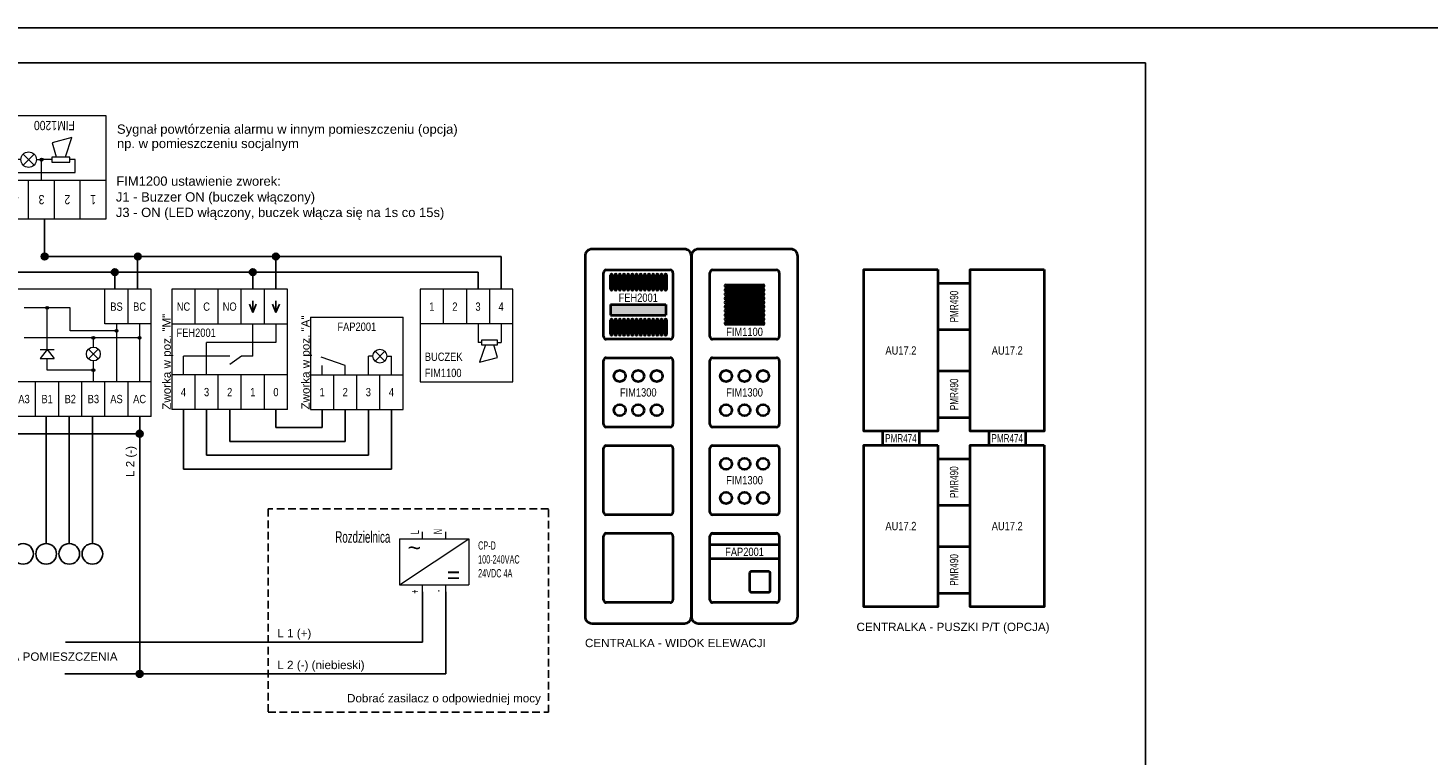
# Model space of a CAD drawing. Header units: millimetres. Extents: x 1 to 17496, y 1 to 30809.
# Tile 244 of 256: x 11212 to 12126, y 30334 to 30809. Entities that reach past the tile are written whole.
import ezdxf
from ezdxf.enums import TextEntityAlignment as Align

# ---------------------------------------------------------------- set-up
doc = ezdxf.new("R2010")
doc.units = ezdxf.units.MM
doc.linetypes.add('DASHED2', pattern=[0.375, 0.25, -0.125])
for name, color, linetype, lineweight in [('0_Przyz_centrale pielegniarskie', 1, 'Continuous', 40), ('2DE_OBJ_ABB', 7, 'Continuous', 18), ('2DE_OBJ_ABB-SIGNAL', 7, 'Continuous', 18), ('2DE_PLS_PNN', 7, 'Continuous', 35), ('2DE_SYM_ABB-SIGNAL', 7, 'Continuous', 18), ('2DE_TXTFUN', 41, 'Continuous', 18), ('2DE_TXTLNK', 171, 'Continuous', 18), ('2DE_TXTOTH', 41, 'Continuous', 18), ('2DE_TXTPFN', 151, 'Continuous', 18), ('CP_TEXTNORM', 53, 'Continuous', 15)]:
    doc.layers.add(name, color=color, linetype=linetype, lineweight=lineweight)
for name, color, linetype in [('2DE_TXTMARK', 41, 'Continuous'), ('2DE_TXTNUM', 11, 'Continuous'), ('2DE_TXTPIN', 131, 'Continuous'), ('ABB_OTHER', 252, 'Continuous'), ('CP_UCSSPEC', 7, 'Continuous'), ('PDF _Geometria', 7, 'Continuous')]:
    doc.layers.add(name, color=color, linetype=linetype)
doc.layers.get('CP_UCSSPEC').off()
doc.styles.add('CP_ATTR', font='ARIAL.TTF')
doc.styles.add('CP_DESC', font='arial.ttf')
doc.styles.add('CP_ELATT', font='ARIAL.TTF')
doc.styles.add('CP_ELATT_IT', font='ARIAL.TTF', dxfattribs={"oblique": 15})

# ---------------------------------------------------------------- blocks, each defined once
blk = doc.blocks.new('2de_abb_sig_042_pjvzco')
blk.add_lwpolyline([(8, 35), (8, 0), (-8, 0), (-8, 35)], close=True)
at = {"linetype": 'Continuous', "style": 'CP_ATTR', "flags": 9}
for tag in ['NAME', 'ARTICLE', 'MARK2', 'OTHER1', 'PRODUCT-TYPE', 'ORDER-NO', 'PRODUCER', 'VOLTAGE', 'CURRENT', 'POWER', 'CHARACTER', 'IP', 'OTHER', 'LINK', 'WEIGHT', 'NUMBER', 'GROUP', 'FUNCTION', 'EL-STATUS']:
    blk.add_attdef(tag, text='', height=0.00005, dxfattribs=at).set_placement((-8, 0), align=Align.MIDDLE_LEFT)
at = {"layer": '2DE_TXTMARK', "linetype": 'ByBlock', "style": 'CP_ATTR', "width": 0.8, "flags": 8}
blk.add_attdef('MARK1', text='', height=1.8, dxfattribs=at).set_placement((0, 17.5), align=Align.MIDDLE_CENTER)
at = {"layer": '2DE_TXTNUM', "style": 'CP_ELATT', "width": 0.8}
blk.add_attdef('TAG', text='', height=2.5, dxfattribs=at).set_placement((0, 36.5), align=Align.CENTER)
blk = doc.blocks.new('2de_abb_sig_044_58wvz88')
blk.add_lwpolyline([(7, 5), (0, 5), (0, -5), (7, -5)], close=True)
at = {"linetype": 'Continuous', "style": 'CP_ATTR', "flags": 9}
for tag in ['EL-STATUS', 'FUNCTION', 'GROUP', 'NUMBER', 'WEIGHT', 'LINK', 'OTHER', 'IP', 'CHARACTER', 'POWER', 'CURRENT', 'VOLTAGE', 'PRODUCER', 'ORDER-NO', 'PRODUCT-TYPE', 'OTHER1', 'MARK2', 'ARTICLE', 'NAME']:
    blk.add_attdef(tag, text='', height=0.00005, dxfattribs=at).set_placement((0, -5), align=Align.MIDDLE_LEFT)
at = {"layer": '2DE_TXTMARK', "linetype": 'ByBlock', "style": 'CP_ATTR', "width": 0.7, "flags": 8}
blk.add_attdef('MARK1', text='', height=1.8, rotation=90, dxfattribs=at).set_placement((3.5, 0), align=Align.MIDDLE_CENTER)
at = {"layer": '2DE_TXTNUM', "style": 'CP_ELATT', "width": 0.8}
blk.add_attdef('TAG', text='', height=2.5, dxfattribs=at).set_placement((3.5, 6), align=Align.CENTER)
blk = doc.blocks.new('2de_abb_sig_006_fzxhx6d')
at = {"flags": 128}
for points in [[(0, -6.9), (0, 6.9)], [(0.6, 7.5), (14.4, 7.5)], [(15, 6.9), (15, -6.9)], [(14.4, -7.5), (0.6, -7.5)]]:
    blk.add_lwpolyline(points, dxfattribs=at)
for points in [[(3.45, 4.27), (11.55, 4.27)], [(11.55, 3.82), (3.45, 3.82)], [(3.45, 3.37), (11.55, 3.37)], [(11.55, 2.92), (3.45, 2.92)], [(3.45, 2.47), (11.55, 2.47)], [(11.55, 2.02), (3.45, 2.02)], [(3.45, 1.57), (11.55, 1.57)], [(11.55, 1.12), (3.45, 1.12)], [(3.45, 0.67), (11.55, 0.67)], [(11.55, 0.22), (3.45, 0.22)], [(3.45, -0.22), (11.55, -0.22)], [(11.55, -0.67), (3.45, -0.67)], [(3.45, -1.12), (11.55, -1.12)], [(11.55, -1.57), (3.45, -1.57)], [(3.45, -2.02), (11.55, -2.02)], [(11.55, -2.47), (3.45, -2.47)], [(3.45, -2.92), (11.55, -2.92)], [(11.55, -3.37), (3.45, -3.37)], [(3.45, -3.82), (11.55, -3.82)], [(11.55, -4.27), (3.45, -4.27)]]:
    blk.add_lwpolyline(points)
for centre, radius, start, end in [((0.6, 6.9), 0.6, 90, 180), ((14.4, 6.9), 0.6, 0, 90), ((3.45, 4.05), 0.225, 90, 270), ((3.45, 3.15), 0.225, 90, 270), ((11.55, 4.05), 0.225, 270, 90), ((11.55, 3.15), 0.225, 270, 90), ((3.45, 2.25), 0.225, 90, 270), ((3.45, 1.35), 0.225, 90, 270), ((3.45, 0.45), 0.225, 90, 270), ((11.55, 2.25), 0.225, 270, 90), ((11.55, 1.35), 0.225, 270, 90), ((11.55, 0.45), 0.225, 270, 90), ((3.45, -0.45), 0.225, 90, 270), ((3.45, -1.35), 0.225, 90, 270), ((3.45, -2.25), 0.225, 90, 270), ((3.45, -3.15), 0.225, 90, 270), ((11.55, -0.45), 0.225, 270, 90), ((11.55, -1.35), 0.225, 270, 90), ((11.55, -2.25), 0.225, 270, 90), ((11.55, -3.15), 0.225, 270, 90), ((3.45, -4.05), 0.225, 90, 270), ((11.55, -4.05), 0.225, 270, 90), ((0.6, -6.9), 0.6, 180, 270), ((14.4, -6.9), 0.6, 270, 0)]:
    blk.add_arc(centre, radius, start, end)
at = {"linetype": 'Continuous', "style": 'CP_ATTR', "flags": 9}
for tag in ['NAME', 'ARTICLE', 'MARK2', 'OTHER1', 'PRODUCT-TYPE', 'ORDER-NO', 'PRODUCER', 'VOLTAGE', 'CURRENT', 'POWER', 'CHARACTER', 'IP', 'OTHER', 'LINK', 'WEIGHT', 'NUMBER', 'GROUP', 'FUNCTION', 'EL-STATUS']:
    blk.add_attdef(tag, text='', height=0.00005, dxfattribs=at).set_placement((0, -6.9), align=Align.MIDDLE_LEFT)
at = {"layer": '2DE_TXTMARK', "linetype": 'ByBlock', "style": 'CP_ATTR', "width": 0.8, "flags": 8}
blk.add_attdef('MARK1', text='', height=1.8, dxfattribs=at).set_placement((7.5, -5.89), align=Align.MIDDLE_CENTER)
at = {"layer": '2DE_TXTNUM', "style": 'CP_ELATT', "width": 0.8}
blk.add_attdef('TAG', text='', height=2.5, dxfattribs=at).set_placement((7.5, 9), align=Align.CENTER)
blk = doc.blocks.new('2de_abb_sig_048_1agh03')
blk.add_lwpolyline([(0, 78), (0, 0, 0.414214), (1.5, -1.5), (21.5, -1.5, 0.414214), (23, 0), (23, 78, 0.414214), (21.5, 79.5), (1.5, 79.5, 0.414214)], format="xyb", close=True)
at = {"flags": 128}
for points in [[(4, 60.6), (4, 74.4)], [(4.6, 75), (18.4, 75)], [(19, 74.4), (19, 60.6)], [(18.4, 60), (4.6, 60)], [(4, 41.6), (4, 55.4)], [(4.6, 56), (18.4, 56)], [(19, 55.4), (19, 41.6)], [(18.4, 41), (4.6, 41)], [(4, 22.6), (4, 36.4)], [(4.6, 37), (18.4, 37)], [(19, 36.4), (19, 22.6)], [(18.4, 22), (4.6, 22)], [(4, 3.6), (4, 17.4)], [(4.6, 18), (18.4, 18)], [(19, 17.4), (19, 3.6)], [(18.4, 3), (4.6, 3)]]:
    blk.add_lwpolyline(points, dxfattribs=at)
for centre, start, end in [((4.6, 74.4), 90, 180), ((18.4, 74.4), 0, 90), ((4.6, 60.6), 180, 270), ((18.4, 60.6), 270, 0), ((4.6, 55.4), 90, 180), ((18.4, 55.4), 0, 90), ((4.6, 41.6), 180, 270), ((18.4, 41.6), 270, 0), ((4.6, 36.4), 90, 180), ((18.4, 36.4), 0, 90), ((4.6, 22.6), 180, 270), ((18.4, 22.6), 270, 0), ((4.6, 17.4), 90, 180), ((18.4, 17.4), 0, 90), ((4.6, 3.6), 180, 270), ((18.4, 3.6), 270, 0)]:
    blk.add_arc(centre, 0.6, start, end)
at = {"linetype": 'Continuous', "style": 'CP_ATTR', "flags": 9}
for tag in ['NAME', 'ARTICLE', 'MARK2', 'OTHER1', 'PRODUCT-TYPE', 'ORDER-NO', 'PRODUCER', 'VOLTAGE', 'CURRENT', 'POWER', 'CHARACTER', 'IP', 'OTHER', 'LINK', 'WEIGHT', 'NUMBER', 'GROUP', 'FUNCTION', 'EL-STATUS']:
    blk.add_attdef(tag, text='', height=0.00005, dxfattribs=at).set_placement((0, 0), align=Align.MIDDLE_LEFT)
at = {"layer": '2DE_TXTMARK', "linetype": 'ByBlock', "style": 'CP_ATTR', "width": 0.8, "flags": 8}
blk.add_attdef('MARK1', text='', height=1.8, dxfattribs=at).set_placement((11.5, 85), align=Align.CENTER)
at = {"layer": '2DE_TXTNUM', "style": 'CP_ELATT', "width": 0.8}
blk.add_attdef('TAG', text='', height=2.5, dxfattribs=at).set_placement((11.5, 81), align=Align.CENTER)
blk = doc.blocks.new('Lde_abb_sig_043_57g7wh1')
blk.add_lwpolyline([(-4, 3), (-4, 0), (4, 0), (4, 3)], close=True)
at = {"linetype": 'Continuous', "style": 'CP_ATTR', "flags": 9}
for tag in ['NAME', 'EL-STATUS', 'FUNCTION', 'GROUP', 'NUMBER', 'WEIGHT', 'LINK', 'OTHER', 'IP', 'CHARACTER', 'POWER', 'CURRENT', 'VOLTAGE', 'PRODUCER', 'ORDER-NO', 'PRODUCT-TYPE', 'OTHER1', 'MARK2', 'ARTICLE']:
    blk.add_attdef(tag, text='', height=0.00005, dxfattribs=at).set_placement((-4, 0), align=Align.MIDDLE_LEFT)
at = {"layer": '2DE_TXTMARK', "linetype": 'ByBlock', "style": 'CP_ATTR', "width": 0.7, "flags": 8}
blk.add_attdef('MARK1', text='', height=1.8, dxfattribs=at).set_placement((0, 1.5), align=Align.MIDDLE_CENTER)
at = {"layer": '2DE_TXTNUM', "style": 'CP_ELATT', "width": 0.8}
blk.add_attdef('TAG', text='', height=2.5, dxfattribs=at).set_placement((0, 4.5), align=Align.CENTER)
blk = doc.blocks.new('2de_abb_sig_010_fzx1zps')
for p, q in [((15, 5), (0, 5)), ((15, 2), (0, 2)), ((8.57, -1.2), (8.57, -4.8)), ((12.63, -0.75), (9.01, -0.75)), ((13.07, -4.8), (13.07, -1.2)), ((9.02, -5.25), (12.62, -5.25)), ((13.07, -4.35), (13.07, -4.35))]:
    blk.add_line(p, q)
at = {"flags": 128}
for points in [[(0, -6.9), (0, 6.9)], [(0.6, 7.5), (14.4, 7.5)], [(15, 6.9), (15, -6.9)], [(14.4, -7.5), (0.6, -7.5)]]:
    blk.add_lwpolyline(points, dxfattribs=at)
for centre, radius, start, end in [((0.6, 6.9), 0.6, 90, 180), ((14.4, 6.9), 0.6, 0, 90), ((9.02, -1.2), 0.45, 88.7598, 180), ((12.62, -1.2), 0.45, 0, 91.2402), ((9.02, -4.8), 0.45, 180, 270), ((12.62, -4.8), 0.45, 270, 0), ((0.6, -6.9), 0.6, 180, 270), ((14.4, -6.9), 0.6, 270, 0)]:
    blk.add_arc(centre, radius, start, end)
at = {"linetype": 'Continuous', "style": 'CP_ATTR', "flags": 9}
for tag in ['NAME', 'ARTICLE', 'MARK2', 'OTHER1', 'PRODUCT-TYPE', 'ORDER-NO', 'PRODUCER', 'VOLTAGE', 'CURRENT', 'POWER', 'CHARACTER', 'IP', 'OTHER', 'LINK', 'WEIGHT', 'NUMBER', 'GROUP', 'FUNCTION', 'EL-STATUS']:
    blk.add_attdef(tag, text='', height=0.00005, dxfattribs=at).set_placement((0, -6.9), align=Align.MIDDLE_LEFT)
at = {"layer": '2DE_TXTMARK', "linetype": 'ByBlock', "style": 'CP_ATTR', "width": 0.8, "flags": 8}
blk.add_attdef('MARK1', text='', height=1.8, dxfattribs=at).set_placement((7.5, 3.5), align=Align.MIDDLE_CENTER)
at = {"layer": '2DE_TXTNUM', "style": 'CP_ELATT', "width": 0.8}
blk.add_attdef('TAG', text='', height=2.5, dxfattribs=at).set_placement((7.5, 9), align=Align.CENTER)
blk = doc.blocks.new('cpelh_sig_SH0011A')
for p, q in [((-10, 10), (-10, -10)), ((-10, 10), (10, 10)), ((10, -10), (10, 10)), ((-2.5, -0.5), (-7.69, 1.3)), ((3.5, 1.52), (2.5, 1.52)), ((6.06, 0.46), (3.94, 2.58)), ((3.94, 0.46), (6.06, 2.58)), ((6.5, 1.52), (7.5, 1.52)), ((-10, -2.5), (-5, -2.5)), ((-7.5, -2.5), (-7.5, -0.5)), ((-5, -2.5), (0, -2.5)), ((-5, -10), (-5, -2.5)), ((-2.5, -2.5), (-2.5, -0.5)), ((0, -2.5), (5, -2.5)), ((0, -10), (0, -2.5)), ((5, -2.5), (10, -2.5)), ((5, -10), (5, -2.5)), ((-10, -10), (-5, -10)), ((-5, -10), (0, -10)), ((0, -10), (5, -10)), ((5, -10), (10, -10))]:
    blk.add_line(p, q)
for points in [[(2.5, -2.5), (2.5, 1.5)], [(7.5, -2.5), (7.5, 1.5)]]:
    blk.add_lwpolyline(points)
blk.add_circle((5, 1.52), 1.5)
at = {"linetype": 'Continuous', "style": 'CP_ATTR', "flags": 9}
for tag in ['NAME', 'ARTICLE', 'MARK2', 'OTHER1', 'PRODUCT-TYPE', 'ORDER-NO', 'PRODUCER', 'VOLTAGE', 'CURRENT', 'POWER', 'CHARACTER', 'IP', 'OTHER', 'LINK', 'WEIGHT', 'NUMBER', 'GROUP', 'FUNCTION', 'EL-STATUS']:
    blk.add_attdef(tag, text='', height=0.00005, dxfattribs=at).set_placement((-9.97, -10.02), align=Align.MIDDLE_LEFT)
at = {"layer": '2DE_TXTMARK', "linetype": 'ByBlock', "style": 'CP_ELATT', "width": 0.8, "flags": 8}
blk.add_attdef('MARK1', text='', height=1.8, dxfattribs=at).set_placement((0, 7), align=Align.CENTER)
at = {"layer": '2DE_TXTNUM', "linetype": 'ByBlock', "style": 'CP_ELATT', "width": 0.8, "flags": 8}
blk.add_attdef('TAG', text='', height=2.5, dxfattribs=at).set_placement((-12, 7.64), align=Align.RIGHT)
at = {"layer": '2DE_TXTPIN', "linetype": 'ByBlock', "style": 'CP_ELATT', "width": 0.8}
for s, p in [('1', (-7.5, -6.25)), ('2', (-2.5, -6.25)), ('3', (2.5, -6.25)), ('4', (7.5, -6.25))]:
    blk.add_text(s, height=1.8, dxfattribs=at).set_placement(p, align=Align.MIDDLE_CENTER)
blk = doc.blocks.new('cpel_sig_SH0005A')
for p, q in [((-12.5, 13), (-12.5, -13)), ((-7.5, 13), (-12.5, 13)), ((-7.5, 5.5), (-7.5, 13)), ((-2.5, 13), (-7.5, 13)), ((-2.5, 5.5), (-2.5, 13)), ((2.5, 13), (-2.5, 13)), ((2.5, 5.5), (2.5, 13)), ((7.5, 13), (2.5, 13)), ((7.5, 5.5), (7.5, 13)), ((12.5, 13), (7.5, 13)), ((12.5, -13), (12.5, 13)), ((-12.5, 5.5), (-7.5, 5.5)), ((-7.5, 5.5), (-2.5, 5.5)), ((-2.5, 5.5), (2.5, 5.5)), ((2.5, 5.5), (7.5, 5.5)), ((7.5, 5.5), (12.5, 5.5)), ((10, 5.5), (10, 1.5)), ((10, 1.5), (-5, 1.5)), ((-5, -5.5), (-5, 1.5)), ((-10, -5.5), (-10, -1.5)), ((0, -1.5), (-10, -1.5)), ((5, -1.5), (2.54, -1.5)), ((-7.5, -5.5), (-12.5, -5.5)), ((-7.5, -13), (-7.5, -5.5)), ((-2.5, -5.5), (-7.5, -5.5)), ((-2.5, -13), (-2.5, -5.5)), ((2.5, -5.5), (-2.5, -5.5)), ((2.5, -13), (2.5, -5.5)), ((7.5, -5.5), (2.5, -5.5)), ((7.5, -13), (7.5, -5.5)), ((12.5, -5.5), (7.5, -5.5)), ((-7.5, -13), (-12.5, -13)), ((-2.5, -13), (-7.5, -13)), ((2.5, -13), (-2.5, -13)), ((7.5, -13), (2.5, -13)), ((12.5, -13), (7.5, -13))]:
    blk.add_line(p, q)
for points in [[(5, -1.5), (5, 5.5)], [(2.54, -1.5), (0, -3.27)]]:
    blk.add_lwpolyline(points)
at = {"layer": '2DE_TXTPIN', "linetype": 'ByBlock'}
for p, q in [((5, 7.98), (4.25, 9.76)), ((5, 10.52), (5, 7.98)), ((5, 7.98), (5.75, 9.76)), ((10, 7.98), (9.25, 9.76)), ((10, 10.52), (10, 7.98)), ((10, 7.98), (10.75, 9.76))]:
    blk.add_line(p, q, dxfattribs=at)
at = {"linetype": 'Continuous', "style": 'CP_ATTR', "flags": 9}
for tag in ['NAME', 'ARTICLE', 'MARK2', 'OTHER1', 'PRODUCT-TYPE', 'ORDER-NO', 'PRODUCER', 'VOLTAGE', 'CURRENT', 'POWER', 'CHARACTER', 'IP', 'OTHER', 'LINK', 'WEIGHT', 'NUMBER', 'GROUP', 'FUNCTION', 'EL-STATUS']:
    blk.add_attdef(tag, text='', height=0.00005, dxfattribs=at).set_placement((-12.47, -13.02), align=Align.MIDDLE_LEFT)
at = {"layer": '2DE_TXTMARK', "linetype": 'ByBlock', "style": 'CP_ELATT', "width": 0.8, "flags": 8}
blk.add_attdef('MARK1', text='', height=1.8, dxfattribs=at).set_placement((-11.5, 4.5), align=Align.TOP_LEFT)
at = {"layer": '2DE_TXTNUM', "linetype": 'ByBlock', "style": 'CP_ELATT', "width": 0.8, "flags": 8}
blk.add_attdef('TAG', text='', height=2.5, dxfattribs=at).set_placement((-14.5, 10.64), align=Align.RIGHT)
at = {"layer": '2DE_TXTPIN', "linetype": 'ByBlock', "style": 'CP_ELATT', "width": 0.8}
for s, p in [('NC', (-10, 9.25)), ('C', (-5, 9.25)), ('NO', (0, 9.25)), ('4', (-10, -9.25)), ('3', (-5, -9.25)), ('2', (0, -9.25)), ('1', (5, -9.25)), ('0', (10, -9.25))]:
    blk.add_text(s, height=1.8, dxfattribs=at).set_placement(p, align=Align.MIDDLE_CENTER)
blk = doc.blocks.new('cpel_sig_SH0009A')
for points in [[(-2.2, 9.75, 1), (-2.8, 9.75, 1)], [(7.8, 3.25, 1), (7.2, 3.25, 1)], [(12.8, 4.75, 1), (12.2, 4.75, 1)], [(17.8, 3.25, 1), (17.2, 3.25, 1)], [(7.8, -3.75, 1), (7.2, -3.75, 1)]]:
    blk.add_hatch(color=256).paths.add_polyline_path(points)
for p, q in [((-20, 13.75), (-20, -13.75)), ((10, 13.75), (-20, 13.75)), ((10, 6.25), (10, 13.75)), ((15, 13.75), (10, 13.75)), ((15, 6.25), (15, 13.75)), ((20, 13.75), (15, 13.75)), ((20, -13.75), (20, 13.75)), ((2.5, 9.75), (-7.5, 9.75)), ((-2.5, 0.75), (-2.5, 9.75)), ((2.5, 4.75), (2.5, 9.75)), ((15, 6.25), (10, 6.25)), ((12.5, 6.25), (12.5, -6.25)), ((20, 6.25), (15, 6.25)), ((17.5, 6.25), (17.5, -6.25)), ((17.5, 3.25), (-7.5, 3.25)), ((12.5, 4.75), (2.5, 4.75)), ((7.5, 1.25), (7.5, 3.25)), ((-2.5, 0.75), (-4, -1.25)), ((-4, 0.75), (-1, 0.75)), ((-2.5, 0.75), (-1, -1.25)), ((8.56, 0.81), (6.44, -1.31)), ((8.56, -1.31), (6.44, 0.81)), ((-4, -1.25), (-1, -1.25)), ((-2.5, -3.75), (-2.5, -1.25)), ((7.5, -6.25), (7.5, -1.75)), ((7.5, -3.75), (-2.5, -3.75)), ((-15, -6.25), (-20, -6.25)), ((-15, -13.75), (-15, -6.25)), ((-10, -6.25), (-15, -6.25)), ((-10, -13.75), (-10, -6.25)), ((-5, -6.25), (-10, -6.25)), ((-5, -13.75), (-5, -6.25)), ((0, -6.25), (-5, -6.25)), ((0, -13.75), (0, -6.25)), ((5, -6.25), (0, -6.25)), ((5, -13.75), (5, -6.25)), ((10, -6.25), (5, -6.25)), ((10, -13.75), (10, -6.25)), ((15, -6.25), (10, -6.25)), ((15, -13.75), (15, -6.25)), ((20, -6.25), (15, -6.25)), ((-15, -13.75), (-20, -13.75)), ((-10, -13.75), (-15, -13.75)), ((-5, -13.75), (-10, -13.75)), ((0, -13.75), (-5, -13.75)), ((5, -13.75), (0, -13.75)), ((10, -13.75), (5, -13.75)), ((15, -13.75), (10, -13.75)), ((20, -13.75), (15, -13.75))]:
    blk.add_line(p, q)
for centre, radius in [((-2.5, 9.75), 0.3), ((7.5, 3.25), 0.3), ((12.5, 4.75), 0.3), ((17.5, 3.25), 0.3), ((7.5, -0.25), 1.5), ((7.5, -3.75), 0.3)]:
    blk.add_circle(centre, radius)
at = {"linetype": 'Continuous', "style": 'CP_ATTR', "flags": 9}
for tag in ['OTHER1', 'MARK2', 'NAME', 'NUMBER', 'GROUP', 'ARTICLE', 'PRODUCT-TYPE', 'ORDER-NO', 'PRODUCER', 'VOLTAGE', 'POWER', 'CHARACTER', 'OTHER', 'LINK', 'CURRENT', 'IP', 'WEIGHT', 'FUNCTION', 'EL-STATUS']:
    blk.add_attdef(tag, text='', height=0.00005, dxfattribs=at).set_placement((-19.48, -13.23), align=Align.MIDDLE_LEFT)
at = {"layer": '2DE_TXTMARK', "linetype": 'ByBlock', "style": 'CP_ELATT', "width": 0.8, "flags": 8}
blk.add_attdef('MARK1', (-19, -5.25), '', height=1.8, dxfattribs=at)
at = {"layer": '2DE_TXTNUM', "linetype": 'ByBlock', "style": 'CP_ELATT', "width": 0.8, "flags": 8}
blk.add_attdef('TAG', text='', height=2.5, dxfattribs=at).set_placement((-22, 11.39), align=Align.RIGHT)
at = {"layer": '2DE_TXTPIN', "linetype": 'ByBlock', "style": 'CP_ELATT', "width": 0.8}
for s, p in [('BS', (12.5, 10)), ('BC', (17.5, 10)), ('A2', (-12.5, -10)), ('A3', (-7.5, -10)), ('B2', (2.5, -10)), ('B3', (7.5, -10)), ('AS', (12.5, -10)), ('AC', (17.5, -10)), ('A1', (-17.5, -10)), ('B1', (-2.5, -10))]:
    blk.add_text(s, height=1.8, dxfattribs=at).set_placement(p, align=Align.MIDDLE_CENTER)
blk = doc.blocks.new('cpel_sig_SH0008A')
for p, q in [((-10, 10), (-10, -10)), ((-5, 10), (-10, 10)), ((-5, 10), (-5, 2.5)), ((0, 10), (-5, 10)), ((0, 10), (0, 2.5)), ((5, 10), (0, 10)), ((5, 10), (5, 2.5)), ((10, 10), (5, 10)), ((10, -10), (10, 10)), ((-5, 2.5), (-10, 2.5)), ((0, 2.5), (-5, 2.5)), ((5, 2.5), (0, 2.5)), ((10, 2.5), (5, 2.5)), ((3.25, -1.5), (2.5, -1.5)), ((4.14, -2.03), (2.86, -5.75)), ((6.72, -4.76), (5.9, -2.03)), ((6.75, -1.5), (7.5, -1.5)), ((2.86, -5.75), (6.72, -4.76)), ((-10, -10), (10, -10))]:
    blk.add_line(p, q)
for points in [[(2.5, 2.5), (2.5, -1.5)], [(7.5, 2.5), (7.5, -1.5)]]:
    blk.add_lwpolyline(points)
blk.add_lwpolyline([(3.25, -1), (3.25, -2), (6.75, -2), (6.75, -1)], close=True)
at = {"linetype": 'Continuous', "style": 'CP_ATTR', "flags": 9}
for tag in ['EL-STATUS', 'FUNCTION', 'GROUP', 'NUMBER', 'WEIGHT', 'LINK', 'OTHER', 'IP', 'CHARACTER', 'POWER', 'CURRENT', 'VOLTAGE', 'PRODUCER', 'ORDER-NO', 'PRODUCT-TYPE', 'OTHER1', 'MARK2', 'ARTICLE', 'NAME']:
    blk.add_attdef(tag, text='', height=0.00005, dxfattribs=at).set_placement((-9.97, -10.02), align=Align.MIDDLE_LEFT)
at = {"layer": '2DE_TXTMARK', "linetype": 'ByBlock', "style": 'CP_ELATT', "width": 0.8}
blk.add_text('BUCZEK', height=1.8, dxfattribs=at).set_placement((-9, -5.5))
at = {"layer": '2DE_TXTMARK', "linetype": 'ByBlock', "style": 'CP_ELATT', "width": 0.8, "flags": 8}
blk.add_attdef('MARK1', (-9, -9), '', height=1.8, dxfattribs=at)
at = {"layer": '2DE_TXTNUM', "linetype": 'ByBlock', "style": 'CP_ELATT', "width": 0.8, "flags": 8}
blk.add_attdef('TAG', text='', height=2.5, dxfattribs=at).set_placement((-12, 7.64), align=Align.RIGHT)
at = {"layer": '2DE_TXTPIN', "linetype": 'ByBlock', "style": 'CP_ELATT', "width": 0.8}
for s, p in [('1', (-7.5, 6.25)), ('2', (-2.5, 6.25)), ('3', (2.5, 6.25)), ('4', (7.5, 6.25))]:
    blk.add_text(s, height=1.8, dxfattribs=at).set_placement(p, align=Align.MIDDLE_CENTER)
blk = doc.blocks.new('2de_abb_sig_003_fzx6u4z')
blk.add_hatch(color=10).paths.add_polyline_path([(1.5, -2.25), (13.5, -2.25), (13.5, 0), (1.5, 0)])
at = {"color": 10}
for p, q in [((1.5, 0), (13.5, 0)), ((1.5, 0), (1.5, -2.25)), ((13.5, 0), (13.5, -2.25)), ((1.5, -2.25), (13.5, -2.25))]:
    blk.add_line(p, q, dxfattribs=at)
at = {"flags": 128}
for points in [[(0, -6.9), (0, 6.9)], [(0.6, 7.5), (14.4, 7.5)], [(15, 6.9), (15, -6.9)], [(14.4, -7.5), (0.6, -7.5)]]:
    blk.add_lwpolyline(points, dxfattribs=at)
for points in [[(1.5, 3.38), (1.5, 6.38)], [(1.95, 6.38), (1.95, 3.38)], [(2.4, 3.38), (2.4, 6.38)], [(2.85, 6.38), (2.85, 3.38)], [(3.3, 3.38), (3.3, 6.38)], [(3.75, 6.38), (3.75, 3.38)], [(4.2, 3.38), (4.2, 6.38)], [(4.65, 6.38), (4.65, 3.38)], [(5.1, 3.38), (5.1, 6.38)], [(5.55, 6.38), (5.55, 3.38)], [(6, 3.38), (6, 6.38)], [(6.45, 6.38), (6.45, 3.38)], [(6.9, 3.38), (6.9, 6.38)], [(7.35, 6.38), (7.35, 3.38)], [(7.8, 3.38), (7.8, 6.38)], [(8.25, 6.38), (8.25, 3.38)], [(8.7, 3.38), (8.7, 6.38)], [(9.15, 6.38), (9.15, 3.38)], [(9.6, 3.38), (9.6, 6.38)], [(10.05, 6.38), (10.05, 3.38)], [(10.5, 3.38), (10.5, 6.38)], [(10.95, 6.38), (10.95, 3.38)], [(11.4, 3.38), (11.4, 6.38)], [(11.85, 6.38), (11.85, 3.38)], [(12.3, 3.38), (12.3, 6.38)], [(12.75, 6.38), (12.75, 3.38)], [(13.2, 3.38), (13.2, 6.38)], [(13.65, 6.38), (13.65, 3.38)], [(1.5, -6.38), (1.5, -3.38)], [(1.95, -3.38), (1.95, -6.38)], [(2.4, -6.38), (2.4, -3.38)], [(2.85, -3.38), (2.85, -6.38)], [(3.3, -6.38), (3.3, -3.38)], [(3.75, -3.38), (3.75, -6.38)], [(4.2, -6.38), (4.2, -3.38)], [(4.65, -3.38), (4.65, -6.38)], [(5.1, -6.38), (5.1, -3.38)], [(5.55, -3.38), (5.55, -6.38)], [(6, -6.38), (6, -3.38)], [(6.45, -3.38), (6.45, -6.38)], [(6.9, -6.38), (6.9, -3.38)], [(7.35, -3.38), (7.35, -6.38)], [(7.8, -6.38), (7.8, -3.38)], [(8.25, -3.38), (8.25, -6.38)], [(8.7, -6.38), (8.7, -3.38)], [(9.15, -3.38), (9.15, -6.38)], [(9.6, -6.38), (9.6, -3.38)], [(10.05, -3.38), (10.05, -6.38)], [(10.5, -6.38), (10.5, -3.38)], [(10.95, -3.38), (10.95, -6.38)], [(11.4, -6.38), (11.4, -3.38)], [(11.85, -3.38), (11.85, -6.38)], [(12.3, -6.38), (12.3, -3.38)], [(12.75, -3.38), (12.75, -6.38)], [(13.2, -6.38), (13.2, -3.38)], [(13.65, -3.38), (13.65, -6.38)]]:
    blk.add_lwpolyline(points)
for centre, radius, start, end in [((0.6, 6.9), 0.6, 90, 180), ((1.73, 6.38), 0.225, 0, 180), ((2.63, 6.38), 0.225, 0, 180), ((3.53, 6.38), 0.225, 0, 180), ((4.43, 6.38), 0.225, 0, 180), ((5.33, 6.38), 0.225, 0, 180), ((6.23, 6.38), 0.225, 0, 180), ((7.13, 6.38), 0.225, 0, 180), ((8.03, 6.38), 0.225, 0, 180), ((8.93, 6.38), 0.225, 0, 180), ((9.83, 6.38), 0.225, 0, 180), ((10.73, 6.38), 0.225, 0, 180), ((11.63, 6.38), 0.225, 0, 180), ((12.53, 6.38), 0.225, 0, 180), ((13.43, 6.38), 0.225, 0, 180), ((14.4, 6.9), 0.6, 0, 90), ((1.73, 3.38), 0.225, 180, 0), ((2.63, 3.38), 0.225, 180, 0), ((3.53, 3.38), 0.225, 180, 0), ((4.43, 3.38), 0.225, 180, 0), ((5.33, 3.38), 0.225, 180, 0), ((6.23, 3.38), 0.225, 180, 0), ((7.13, 3.38), 0.225, 180, 0), ((8.03, 3.38), 0.225, 180, 0), ((8.93, 3.38), 0.225, 180, 0), ((9.83, 3.38), 0.225, 180, 0), ((10.73, 3.38), 0.225, 180, 0), ((11.63, 3.38), 0.225, 180, 0), ((12.53, 3.38), 0.225, 180, 0), ((13.43, 3.38), 0.225, 180, 0), ((1.73, -3.38), 0.225, 0, 180), ((2.63, -3.38), 0.225, 0, 180), ((3.53, -3.38), 0.225, 0, 180), ((4.43, -3.38), 0.225, 0, 180), ((5.33, -3.38), 0.225, 0, 180), ((6.23, -3.38), 0.225, 0, 180), ((7.13, -3.38), 0.225, 0, 180), ((8.03, -3.38), 0.225, 0, 180), ((8.93, -3.38), 0.225, 0, 180), ((9.83, -3.38), 0.225, 0, 180), ((10.73, -3.38), 0.225, 0, 180), ((11.63, -3.38), 0.225, 0, 180), ((12.53, -3.38), 0.225, 0, 180), ((13.43, -3.38), 0.225, 0, 180), ((0.6, -6.9), 0.6, 180, 270), ((1.73, -6.38), 0.225, 180, 0), ((2.63, -6.38), 0.225, 180, 0), ((3.53, -6.38), 0.225, 180, 0), ((4.43, -6.38), 0.225, 180, 0), ((5.33, -6.38), 0.225, 180, 0), ((6.23, -6.38), 0.225, 180, 0), ((7.13, -6.38), 0.225, 180, 0), ((8.03, -6.38), 0.225, 180, 0), ((8.93, -6.38), 0.225, 180, 0), ((9.83, -6.38), 0.225, 180, 0), ((10.73, -6.38), 0.225, 180, 0), ((11.63, -6.38), 0.225, 180, 0), ((12.53, -6.38), 0.225, 180, 0), ((13.43, -6.38), 0.225, 180, 0), ((14.4, -6.9), 0.6, 270, 0)]:
    blk.add_arc(centre, radius, start, end)
at = {"linetype": 'Continuous', "style": 'CP_ATTR', "flags": 9}
for tag in ['EL-STATUS', 'FUNCTION', 'GROUP', 'NUMBER', 'WEIGHT', 'LINK', 'OTHER', 'IP', 'CHARACTER', 'POWER', 'CURRENT', 'VOLTAGE', 'PRODUCER', 'ORDER-NO', 'PRODUCT-TYPE', 'OTHER1', 'MARK2', 'ARTICLE', 'NAME']:
    blk.add_attdef(tag, text='', height=0.00005, dxfattribs=at).set_placement((0, -6.9), align=Align.MIDDLE_LEFT)
at = {"layer": '2DE_TXTMARK', "linetype": 'ByBlock', "style": 'CP_ATTR', "width": 0.8, "flags": 8}
blk.add_attdef('MARK1', text='', height=1.8, dxfattribs=at).set_placement((7.5, 1.5), align=Align.MIDDLE_CENTER)
at = {"layer": '2DE_TXTNUM', "style": 'CP_ELATT', "width": 0.8}
blk.add_attdef('TAG', text='', height=2.5, dxfattribs=at).set_placement((7.5, 9), align=Align.CENTER)
blk = doc.blocks.new('2de_abb_sig_009_fzxdpzh')
at = {"flags": 128}
for points in [[(0, -6.9), (0, 6.9)], [(0.6, 7.5), (14.4, 7.5)], [(15, 6.9), (15, -6.9)], [(14.4, -7.5), (0.6, -7.5)]]:
    blk.add_lwpolyline(points, dxfattribs=at)
for centre in [(3.5, 3.55), (7.5, 3.55), (11.5, 3.55), (3.5, -3.84), (7.5, -3.84), (11.5, -3.84)]:
    blk.add_circle(centre, 1.25)
for centre, start, end in [((0.6, 6.9), 90, 180), ((14.4, 6.9), 0, 90), ((0.6, -6.9), 180, 270), ((14.4, -6.9), 270, 0)]:
    blk.add_arc(centre, 0.6, start, end)
at = {"linetype": 'Continuous', "style": 'CP_ATTR', "flags": 9}
for tag in ['EL-STATUS', 'FUNCTION', 'GROUP', 'NUMBER', 'WEIGHT', 'LINK', 'OTHER', 'IP', 'CHARACTER', 'POWER', 'CURRENT', 'VOLTAGE', 'PRODUCER', 'ORDER-NO', 'PRODUCT-TYPE', 'OTHER1', 'MARK2', 'ARTICLE', 'NAME']:
    blk.add_attdef(tag, text='', height=0.00005, dxfattribs=at).set_placement((0, -6.9), align=Align.MIDDLE_LEFT)
at = {"layer": '2DE_TXTMARK', "linetype": 'ByBlock', "style": 'CP_ATTR', "width": 0.8, "flags": 8}
blk.add_attdef('MARK1', text='', height=1.8, dxfattribs=at).set_placement((7.5, 0), align=Align.MIDDLE_CENTER)
at = {"layer": '2DE_TXTNUM', "style": 'CP_ELATT', "width": 0.8}
blk.add_attdef('TAG', text='', height=2.5, dxfattribs=at).set_placement((7.5, 9), align=Align.CENTER)
blk = doc.blocks.new('cp_ucs2d')
at = {"layer": 'Defpoints'}
blk.add_line((0, 0), (0, 0), dxfattribs=at)
blk.add_point((0, 0), dxfattribs=at)
blk = doc.blocks.new('cpelv_abb_WN129A')
for p, q in [((0, -1.5), (0, 0)), ((5, -1.5), (5, 0)), ((-5, -11.5), (10, -1.5)), ((-5, -1.5), (-5, -11.5)), ((-5, -1.5), (10, -1.5)), ((10, -1.5), (10, -11.5)), ((-5, -11.5), (10, -11.5)), ((0, -13), (0, -11.5)), ((5, -13), (5, -11.5))]:
    blk.add_line(p, q)
at = {"layer": 'CP_UCSSPEC', "xscale": 0.1, "yscale": 0.1, "zscale": 0.1}
for p, rotation in [((0, 0), 90), ((5, 0), 90), ((0, -13), 270), ((5, -13), 270)]:
    blk.add_blockref('cp_ucs2d', p, dxfattribs=dict(at, rotation=rotation))
for s, style, p in [('~', 'CP_ATTR', (-1.81, -3.4)), ('=', 'CP_ELATT', (6.71, -9.32))]:
    blk.add_text(s, height=3.5, dxfattribs=dict(style=style)).set_placement(p, align=Align.MIDDLE_CENTER)
at = {"linetype": 'ByBlock', "style": 'CP_ATTR', "flags": 9}
for tag in ['NAME', 'ARTICLE', 'PRODUCT-TYPE', 'ORDER-NO', 'CHARACTER', 'CURRENT', 'VOLTAGE', 'POWER', 'POWER_LOSSES', 'NUMBER_OF_POLES', 'IP', 'OTHER', 'NUMBER', 'GROUP', 'PRODUCER']:
    blk.add_attdef(tag, text='', height=0.00005, dxfattribs=at).set_placement((1.11, -7.74), align=Align.MIDDLE_LEFT)
at = {"layer": '2DE_TXTFUN', "linetype": 'ByBlock', "style": 'CP_ELATT', "width": 0.6, "flags": 8}
blk.add_attdef('FUNCTION', (12, -12.86), '', height=1.8, dxfattribs=at)
at = {"layer": '2DE_TXTLNK', "linetype": 'ByBlock', "style": 'CP_ELATT_IT', "oblique": 15, "width": 0.6, "flags": 8}
blk.add_attdef('LINK', text='', height=2.5, dxfattribs=at).set_placement((-7, -11.36), align=Align.RIGHT)
at = {"layer": '2DE_TXTMARK', "linetype": 'ByBlock', "style": 'CP_ELATT', "width": 0.6, "flags": 8}
for tag, p in [('MARK1', (12, -3.86)), ('MARK2', (12, -6.86)), ('MARK3', (12, -9.86))]:
    blk.add_attdef(tag, p, '', height=1.8, dxfattribs=at)
at = {"layer": '2DE_TXTNUM', "linetype": 'ByBlock', "style": 'CP_ELATT', "width": 0.6, "flags": 8}
blk.add_attdef('TAG', text='', height=2.5, dxfattribs=at).set_placement((-7, -2.36), align=Align.RIGHT)
at = {"layer": '2DE_TXTOTH', "linetype": 'ByBlock', "style": 'CP_ELATT', "width": 0.6, "flags": 8}
blk.add_attdef('TEXT_01', (12, -15.86), '', height=1.8, dxfattribs=at)
at = {"layer": '2DE_TXTPFN', "linetype": 'ByBlock', "style": 'CP_ELATT', "width": 0.6, "flags": 8}
for tag, p in [('CF1', (0.5, 0.5)), ('CF2', (5.5, 0.5))]:
    blk.add_attdef(tag, p, '', height=1.8, dxfattribs=at)
for tag, p in [('CF3', (0.5, -13.5)), ('CF4', (5.5, -13.5))]:
    blk.add_attdef(tag, text='', height=1.8, dxfattribs=at).set_placement(p, align=Align.TOP_LEFT)
at = {"layer": '2DE_TXTPIN', "linetype": 'ByBlock', "style": 'CP_ELATT', "width": 0.6, "flags": 8}
for tag, p in [('CP1', (-0.8, -0.5)), ('CP2', (4.2, -0.5))]:
    blk.add_attdef(tag, p, '', height=1.8, rotation=90, dxfattribs=at)
for tag, p in [('CP3', (-0.8, -12.5)), ('CP4', (4.2, -12.5))]:
    blk.add_attdef(tag, text='', height=1.8, rotation=90, dxfattribs=at).set_placement(p, align=Align.RIGHT)
blk = doc.blocks.new('cpel_sig_SH0034A')
for points in [[(7.8, 1, 1), (7.2, 1, 1)], [(2.8, -1.5, 1), (2.2, -1.5, 1)]]:
    blk.add_hatch(color=256).paths.add_polyline_path(points)
for p, q in [((-10, 10), (-10, -10)), ((-5, 10), (-10, 10)), ((-5, 10), (-5, 2.5)), ((0, 10), (-5, 10)), ((0, 10), (0, 2.5)), ((5, 10), (0, 10)), ((5, 10), (5, 2.5)), ((10, 10), (5, 10)), ((10, -10), (10, 10)), ((-5, 2.5), (-10, 2.5)), ((0, 2.5), (-5, 2.5)), ((7.5, 1), (-4, 1)), ((5, 2.5), (0, 2.5)), ((10, 2.5), (5, 2.5)), ((-4, -1.5), (-3, -1.5)), ((-2.11, -2.03), (-3.39, -5.75)), ((0.47, -4.76), (-0.35, -2.03)), ((0.5, -1.5), (2.5, -1.5)), ((3.5, -1.5), (2.5, -1.5)), ((3.94, -0.44), (6.06, -2.56)), ((6.06, -0.44), (3.94, -2.56)), ((6.5, -1.5), (7.5, -1.5)), ((-3.39, -5.75), (0.47, -4.76)), ((-10, -10), (10, -10))]:
    blk.add_line(p, q)
for points in [[(-4, 1), (-4, -1.5)], [(2.5, 2.5), (2.5, -1.5)], [(7.5, 2.5), (7.5, -1.5)]]:
    blk.add_lwpolyline(points)
blk.add_lwpolyline([(-3, -1), (-3, -2), (0.5, -2), (0.5, -1)], close=True)
for centre, radius in [((5, -1.5), 1.5), ((7.5, 1), 0.3), ((2.5, -1.5), 0.3)]:
    blk.add_circle(centre, radius)
at = {"linetype": 'Continuous', "style": 'CP_ATTR', "flags": 9}
for tag in ['EL-STATUS', 'FUNCTION', 'GROUP', 'NUMBER', 'WEIGHT', 'LINK', 'OTHER', 'IP', 'CHARACTER', 'POWER', 'CURRENT', 'VOLTAGE', 'PRODUCER', 'ORDER-NO', 'PRODUCT-TYPE', 'OTHER1', 'MARK2', 'ARTICLE', 'NAME']:
    blk.add_attdef(tag, text='', height=0.00005, dxfattribs=at).set_placement((-9.97, -10.02), align=Align.MIDDLE_LEFT)
at = {"layer": '2DE_TXTMARK', "linetype": 'ByBlock', "style": 'CP_ELATT', "width": 0.8, "flags": 8}
blk.add_attdef('MARK1', text='', height=1.8, dxfattribs=at).set_placement((0, -9), align=Align.CENTER)
at = {"layer": '2DE_TXTNUM', "linetype": 'ByBlock', "style": 'CP_ELATT', "width": 0.8, "flags": 8}
blk.add_attdef('TAG', text='', height=2.5, dxfattribs=at).set_placement((-12, 7.64), align=Align.RIGHT)
at = {"layer": '2DE_TXTPIN', "linetype": 'ByBlock', "style": 'CP_ELATT', "width": 0.8}
for s, p in [('1', (-7.5, 6.25)), ('2', (-2.5, 6.25)), ('3', (2.5, 6.25)), ('4', (7.5, 6.25))]:
    blk.add_text(s, height=1.8, dxfattribs=at).set_placement(p, align=Align.MIDDLE_CENTER)

msp = doc.modelspace()

# ---------------------------------------------------------------- hatches: boundary and pattern name
at = {"layer": '2DE_PLS_PNN', "lineweight": -3}
h = msp.add_hatch(color=5, dxfattribs=at)
h.dxf.hatch_style = 1
h.paths.add_polyline_path([(11224.73, 30659.38, 1), (11220.31, 30659.38, 1)])
h = msp.add_hatch(color=5, dxfattribs=at)
h.dxf.hatch_style = 1
h.paths.add_polyline_path([(11285.58, 30659.38, 1), (11281.16, 30659.38, 1)])
h = msp.add_hatch(color=5, dxfattribs=at)
h.dxf.hatch_style = 1
h.paths.add_polyline_path([(11375.71, 30659.38, 1), (11371.29, 30659.38, 1)])
h = msp.add_hatch(color=1, dxfattribs=at)
h.dxf.hatch_style = 1
h.paths.add_polyline_path([(11270.5, 30649.19, 1), (11266.09, 30649.19, 1)])
h = msp.add_hatch(color=1, dxfattribs=at)
h.dxf.hatch_style = 1
h.paths.add_polyline_path([(11360.58, 30649.19, 1), (11356.16, 30649.19, 1)])
h = msp.add_hatch(color=5, dxfattribs=at)
h.dxf.hatch_style = 1
h.paths.add_polyline_path([(11286.78, 30543.66, 1), (11282.36, 30543.66, 1)])
h = msp.add_hatch(color=5, dxfattribs=at)
h.dxf.hatch_style = 1
h.paths.add_polyline_path([(11286.79, 30386.79, 1), (11282.37, 30386.79, 1)])

# ---------------------------------------------------------------- linework, layer by layer
at = {"lineweight": -3}
msp.add_lwpolyline([(10594.6, 30785.85), (11941.13, 30785.85), (11941.13, 30281.74), (10594.6, 30281.74)], close=True, dxfattribs=at)
at = {"layer": '2DE_PLS_PNN', "color": 5, "lineweight": -3, "ltscale": 5}
for p, q in [((11222.52, 30659.38), (11222.52, 30683.82)), ((11520.51, 30659.38), (11222.47, 30659.38)), ((11283.24, 30659.38), (11283.24, 30638)), ((11373.5, 30659.38), (11373.5, 30638)), ((11520.51, 30638), (11520.51, 30659.38)), ((11284.56, 30554.99), (11284.6, 30386.79)), ((11328.23, 30559.54), (11328.23, 30529.58)), ((11433.86, 30529.58), (11433.86, 30559.54)), ((10720.77, 30543.66), (11284.57, 30543.66)), ((11328.23, 30529.58), (11433.86, 30529.58)), ((11484.37, 30386.79), (11484.37, 30440.35)), ((11235.79, 30386.79), (11484.37, 30386.79))]:
    msp.add_line(p, q, dxfattribs=at)
at = {"layer": '2DE_PLS_PNN', "color": 1, "lineweight": -3, "ltscale": 2}
for p, q in [((11505.59, 30649.19), (10707.93, 30649.19)), ((11268.3, 30649.19), (11268.3, 30638)), ((11358.37, 30649.19), (11358.37, 30638)), ((11505.59, 30638), (11505.59, 30649.19))]:
    msp.add_line(p, q, dxfattribs=at)
at = {"layer": '2DE_PLS_PNN', "color": 7, "lineweight": -3, "ltscale": 5}
for p, q in [((11223.51, 30555.01), (11223.51, 30471.94)), ((11238.6, 30555.01), (11238.6, 30471.94)), ((11253.69, 30555.01), (11253.69, 30471.94)), ((11343.32, 30559.54), (11343.32, 30538.63)), ((11373.5, 30559.54), (11373.5, 30547.68)), ((11403.68, 30547.68), (11403.68, 30559.54)), ((11418.77, 30538.63), (11418.77, 30559.54)), ((11373.5, 30547.68), (11403.68, 30547.68)), ((11343.32, 30538.63), (11418.77, 30538.63))]:
    msp.add_line(p, q, dxfattribs=at)
at = {"layer": '2DE_PLS_PNN', "color": 1, "lineweight": -3, "ltscale": 5}
for p, q in [((11313.15, 30559.54), (11313.15, 30520.52)), ((11448.94, 30520.52), (11448.94, 30559.54)), ((11313.15, 30520.52), (11448.94, 30520.52)), ((11236.15, 30407.55), (11469.28, 30407.55))]:
    msp.add_line(p, q, dxfattribs=at)
at = {"layer": '2DE_PLS_PNN', "color": 1, "lineweight": -3}
msp.add_line((11469.28, 30440.35), (11469.28, 30407.55), dxfattribs=at)
at = {"layer": '2DE_PLS_PNN', "color": 5, "lineweight": -3}
for centre in [(11222.52, 30659.38), (11283.37, 30659.38), (11373.5, 30659.38), (11284.57, 30543.66), (11284.58, 30386.79)]:
    msp.add_circle(centre, 2.21, dxfattribs=at)
at = {"layer": '2DE_PLS_PNN', "color": 1, "lineweight": -3}
for centre in [(11268.3, 30649.19), (11358.37, 30649.19)]:
    msp.add_circle(centre, 2.21, dxfattribs=at)
at = {"layer": '2DE_PLS_PNN', "color": 7, "lineweight": -3, "ltscale": 5}
for centre in [(11208.42, 30465.2), (11223.51, 30465.2), (11238.6, 30465.2), (11253.69, 30465.2)]:
    msp.add_circle(centre, 6.75, dxfattribs=at)
at = {"layer": 'ABB_OTHER', "linetype": 'DASHED2', "lineweight": -3, "ltscale": 20}
msp.add_lwpolyline([(11551.54, 30494.53), (11368.36, 30494.53), (11368.36, 30361.71), (11551.54, 30361.71)], close=True, dxfattribs=at)
at = {"layer": 'PDF _Geometria'}
msp.add_lwpolyline([(1887, 30808.66), (14038.11, 30808.66), (14038.11, 26805.87), (1887, 26805.87)], close=True, dxfattribs=at)

# ---------------------------------------------------------------- block references
at = {"layer": '0_Przyz_centrale pielegniarskie', "color": 7, "lineweight": -3, "xscale": 3.017769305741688, "yscale": 3.017769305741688, "zscale": 3.017769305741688}
for p in [(11575.32, 30424.29), (11644.73, 30424.29)]:
    msp.add_blockref('2de_abb_sig_048_1agh03', p, dxfattribs=at)
for name, p, values in [('2de_abb_sig_003_fzx6u4z', (11587.39, 30627.99), {'MARK1': 'FEH2001'}), ('2de_abb_sig_006_fzxhx6d', (11656.8, 30627.99), {'MARK1': 'FIM1100'}), ('2de_abb_sig_042_pjvzco', (11781.51, 30545.24), {'MARK1': 'AU17.2'}), ('2de_abb_sig_042_pjvzco', (11850.92, 30545.24), {'MARK1': 'AU17.2'}), ('2de_abb_sig_044_58wvz88', (11805.66, 30626.72), {'MARK1': 'PMR490'}), ('2de_abb_sig_009_fzxdpzh', (11587.39, 30570.65), {'MARK1': 'FIM1300'}), ('2de_abb_sig_009_fzxdpzh', (11656.8, 30570.65), {'MARK1': 'FIM1300'}), ('2de_abb_sig_044_58wvz88', (11805.66, 30569.38), {'MARK1': 'PMR490'}), ('Lde_abb_sig_043_57g7wh1', (11781.51, 30536.19), {'MARK1': 'PMR474'}), ('Lde_abb_sig_043_57g7wh1', (11850.92, 30536.19), {'MARK1': 'PMR474'}), ('2de_abb_sig_009_fzxdpzh', (11656.8, 30513.31), {'MARK1': 'FIM1300'}), ('2de_abb_sig_042_pjvzco', (11781.51, 30430.56), {'MARK1': 'AU17.2'}), ('2de_abb_sig_042_pjvzco', (11850.92, 30430.56), {'MARK1': 'AU17.2'}), ('2de_abb_sig_044_58wvz88', (11805.66, 30512.04), {'MARK1': 'PMR490'}), ('2de_abb_sig_010_fzx1zps', (11656.8, 30455.97), {'MARK1': 'FAP2001'}), ('2de_abb_sig_044_58wvz88', (11805.66, 30454.71), {'MARK1': 'PMR490'})]:
    msp.add_blockref(name, p, dxfattribs=at).add_auto_attribs(values)
at = {"layer": '2DE_OBJ_ABB', "lineweight": -3, "xscale": 3.017769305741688, "yscale": 3.017769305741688, "zscale": 3.017769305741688}
msp.add_blockref('cpelv_abb_WN129A', (11469.28, 30479.58), dxfattribs=at).add_auto_attribs({'MARK3': '24VDC 4A', 'MARK2': '100-240VAC', 'MARK1': 'CP-D', 'CP2': 'N', 'CP1': 'L', 'CP4': '-', 'CP3': '+', 'TAG': 'Rozdzielnica'})
at = {"layer": '2DE_OBJ_ABB-SIGNAL', "lineweight": -3, "xscale": 3.372287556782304, "yscale": 3.372287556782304, "zscale": 3.372287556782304, "rotation": 180}
msp.add_blockref('cpel_sig_SH0034A', (11228.93, 30717.64), dxfattribs=at).add_auto_attribs({'MARK1': 'FIM1200'})
at = {"layer": '2DE_SYM_ABB-SIGNAL', "lineweight": -3, "xscale": 3.017769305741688, "yscale": 3.017769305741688, "zscale": 3.017769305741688}
for name, p, values in [('cpel_sig_SH0009A', (11231.7, 30596.5), {'MARK1': 'FIM1300'}), ('cpel_sig_SH0005A', (11343.32, 30598.77), {'MARK1': 'FEH2001'}), ('cpel_sig_SH0008A', (11497.88, 30607.82), {'MARK1': 'FIM1100'}), ('cpelh_sig_SH0011A', (11426.31, 30589.71), {'MARK1': 'FAP2001'})]:
    msp.add_blockref(name, p, dxfattribs=at).add_auto_attribs(values)

# ---------------------------------------------------------------- texts
at = {"layer": '0_Przyz_centrale pielegniarskie', "color": 7, "lineweight": -3, "style": 'CP_DESC'}
for s, height, p in [('Sygnał powtórzenia alarmu w innym pomieszczeniu (opcja)', 6.0701, (11269.73, 30739.57)), ('np. w pomieszczeniu socjalnym', 6.0701, (11269.73, 30730.22)), ('FIM1200 ustawienie zworek:', 6.0701, (11269.27, 30705.63)), ('J1 - Buzzer ON (buczek włączony)', 6.0701, (11269.02, 30695.3)), ('J3 - ON (LED włączony, buczek włącza się na 1s co 15s)', 6.0701, (11269.02, 30685.18)), ('CENTRALKA - PUSZKI P/T (OPCJA)', 5.432, (11752.51, 30414.79)), ('CENTRALKA - WIDOK ELEWACJI', 5.432, (11575.27, 30404.27)), ('ZASILANIE STEROWNIKA POMIESZCZENIA', 5.432, (11114.13, 30395.38)), ('Dobrać zasilacz o odpowiedniej mocy', 5.432, (11419.95, 30368.21))]:
    msp.add_text(s, height=height, dxfattribs=at).set_placement(p)
at = {"layer": 'CP_TEXTNORM', "color": 250, "lineweight": -3, "style": 'CP_DESC'}
for s, p in [('Zworka w poz. "M"', (11304.88, 30559.32)), ('Zworka w poz. "A"', (11395.52, 30559.45))]:
    msp.add_text(s, height=5.432, rotation=90, dxfattribs=at).set_placement(p)
at = {"layer": 'CP_TEXTNORM', "lineweight": -3, "style": 'CP_DESC'}
msp.add_text('L 2 (-)', height=5.432, rotation=90, dxfattribs=at).set_placement((11281.08, 30515.41))
for s, p in [('L 1 (+) ', (11374.47, 30410.69)), ('L 2 (-) (niebieski)', (11374.47, 30389.93))]:
    msp.add_text(s, height=5.432, dxfattribs=at).set_placement(p)

doc.saveas('drawing.dxf')
